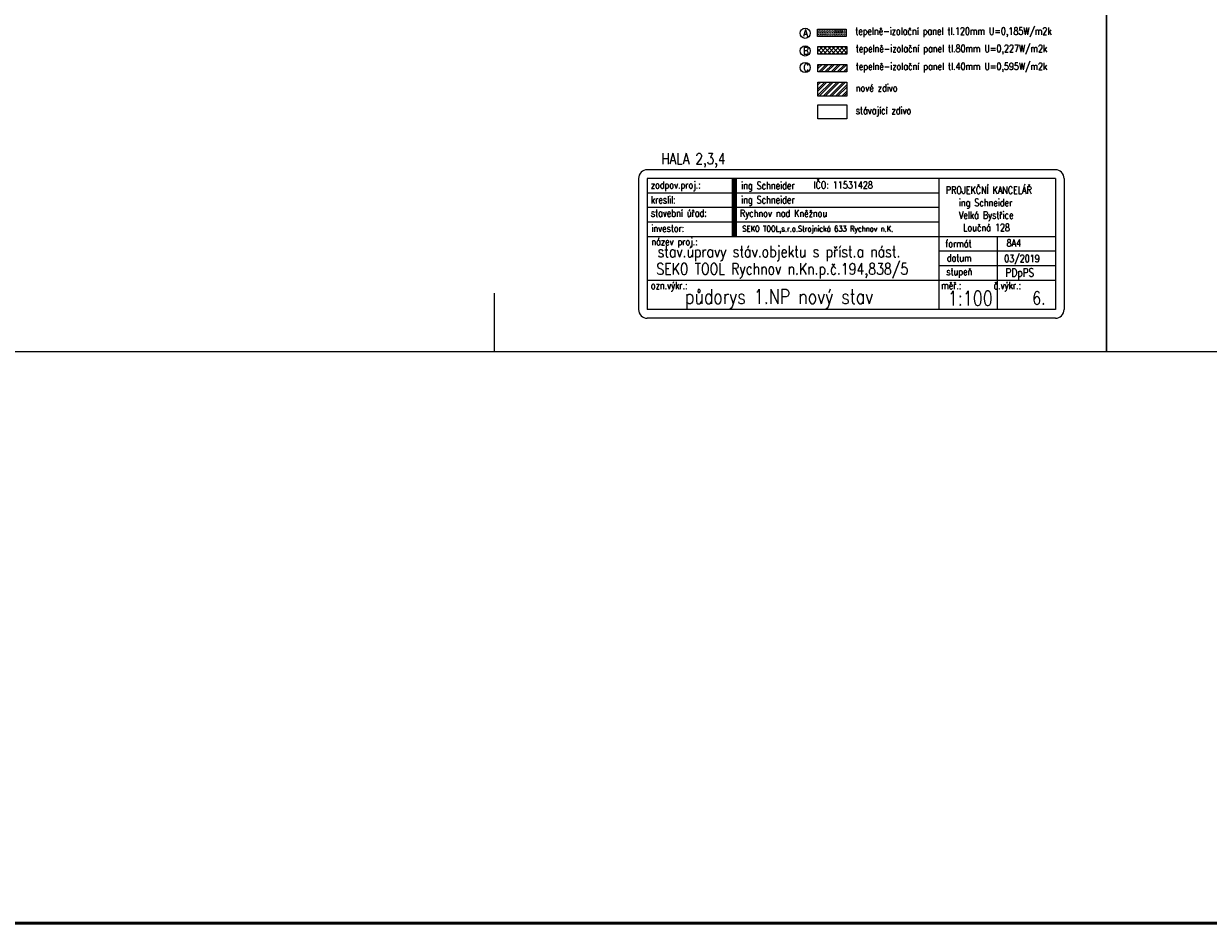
# Model space of a CAD drawing. Header units: millimetres. Extents: x -637441 to -130928, y -380379 to -53767.
# Tile 70 of 193: x -580102 to -539460, y -210189 to -179302. Entities that reach past the tile are written whole.
import ezdxf

# ---------------------------------------------------------------- set-up
doc = ezdxf.new("R2010")
doc.units = ezdxf.units.MM
doc.header["$LTSCALE"] = 10
for name, color, linetype, lineweight in [('CKKOTY', 7, 'Continuous', 25), ('CKSTENY_SRAF', 1, 'Continuous', 18), ('CKTEXTY_MALE', 7, 'Continuous', 25), ('CKTEXTY_STREDNI', 6, 'Continuous', 50), ('CKTEXTY_VELKE', 4, 'Continuous', 100)]:
    doc.layers.add(name, color=color, linetype=linetype, lineweight=lineweight)
doc.layers.add('POPISKA', color=4, linetype='Continuous')
doc.styles.get("Standard").update_dxf_attribs({"font": 'simplex.shx', "width": 0.8})

msp = doc.modelspace()

# ---------------------------------------------------------------- hatches: boundary and pattern name
at = {"layer": 'CKSTENY_SRAF'}
h = msp.add_hatch(dxfattribs=at)
h.set_pattern_fill('ZEM_NASYPANA', color=256, scale=20, style=0)
h.set_pattern_definition([(45, (-359566.98, 0), (4e-15, 56.5685425), [20, -60]), (135, (-359524.555, 28.284), (-56.5685425, 4e-15), [20, -60])])
h.paths.add_polyline_path([(-552873.389, -179489.918), (-551885.875, -179489.918), (-551885.875, -179745.577), (-552873.389, -179745.577)])
h = msp.add_hatch(dxfattribs=at)
h.set_pattern_fill('PLASTY', color=256, scale=50, style=0)
h.set_pattern_definition([(45, (-363802.68, -53008.83), (-70.71068, 70.71068), []), (135, (-363802.68, -53008.83), (-70.71068, -70.71068), [])])
h.paths.add_polyline_path([(-552854.041, -180089.632), (-551866.527, -180089.632), (-551866.527, -180345.291), (-552854.041, -180345.291)])
h = msp.add_hatch(dxfattribs=at)
h.set_pattern_fill('ZDIVO-OBECNE', color=256, scale=50, style=0)
h.set_pattern_definition([(45, (-359566.98, 0), (-106.06602, 106.06602), []), (45, (-359496.27, 0), (-106.06602, 106.06602), [])])
h.paths.add_polyline_path([(-552854.041, -180699.798), (-551866.527, -180699.798), (-551866.527, -180955.457), (-552854.041, -180955.457)])
h = msp.add_hatch(dxfattribs=at)
h.set_pattern_fill('ZDIVO-OBECNE', scale=50, style=0)
h.set_pattern_definition([(45, (-621767.95, -341465.22), (-106.06602, 106.06602), []), (45, (-621697.24, -341465.22), (-106.06602, 106.06602), [])])
h.paths.add_polyline_path([(-552854.041, -181309.398), (-551866.527, -181309.398), (-551866.527, -181788.808), (-552854.041, -181788.808)])

# ---------------------------------------------------------------- linework, layer by layer
at = {"color": 7, "lineweight": -2}
for p, q in [((-548706.426, -185117.361), (-558706.426, -185117.361)), ((-548706.426, -185617.361), (-558706.426, -185617.361)), ((-548706.426, -186117.361), (-558706.426, -186117.361))]:
    msp.add_line(p, q, dxfattribs=at)
at = {"lineweight": -2}
for p, q in [((-544706.426, -187117.361), (-548706.426, -187117.361)), ((-544706.426, -187617.361), (-548706.426, -187617.361))]:
    msp.add_line(p, q, dxfattribs=at)
at = {"layer": 'CKKOTY', "color": 7}
msp.add_line((-563951.964, -190567.738), (-563951.964, -188554.789), dxfattribs=at)
for points in [[(-626951.964, -131167.738), (-542951.964, -131167.738), (-542951.964, -190567.738), (-626951.964, -190567.738)], [(-542951.964, -131167.738), (-458951.964, -131167.738), (-458951.964, -190567.738), (-542951.964, -190567.738)]]:
    msp.add_lwpolyline(points, close=True, dxfattribs=at)
at = {"layer": 'CKSTENY_SRAF', "color": 6}
for points in [[(-552873.389, -179489.918), (-551885.875, -179489.918), (-551885.875, -179745.577), (-552873.389, -179745.577)], [(-552854.041, -180089.632), (-551866.527, -180089.632), (-551866.527, -180345.291), (-552854.041, -180345.291)], [(-552854.041, -180699.798), (-551866.527, -180699.798), (-551866.527, -180955.457), (-552854.041, -180955.457)], [(-552854.041, -181309.398), (-551866.527, -181309.398), (-551866.527, -181788.808), (-552854.041, -181788.808)], [(-552854.041, -182084.915), (-551866.527, -182084.915), (-551866.527, -182564.325), (-552854.041, -182564.325)]]:
    msp.add_lwpolyline(points, close=True, dxfattribs=at)
at = {"layer": 'CKTEXTY_MALE'}
for centre in [(-553290.506, -179632.139), (-553290.506, -180239.325), (-553290.506, -180807.959)]:
    msp.add_circle(centre, 174.55, dxfattribs=at)
at = {"layer": 'CKTEXTY_STREDNI', "color": 7}
msp.add_line((-283445.375, -210189.04), (-634601.617, -210189.04), dxfattribs=at)
at = {"layer": 'CKTEXTY_VELKE', "color": 7}
msp.add_line((-555728.801, -184617.361), (-555728.801, -186617.361), dxfattribs=at)
at = {"layer": 'POPISKA', "lineweight": -2}
for p, q in [((-544706.426, -184317.361), (-558706.426, -184317.361)), ((-559006.426, -184617.361), (-559006.426, -189117.361)), ((-558706.426, -184617.361), (-558706.426, -189117.361)), ((-544706.426, -184617.361), (-558706.426, -184617.361)), ((-548706.426, -184617.361), (-548706.426, -189117.361)), ((-544706.426, -184617.361), (-544706.426, -189117.361)), ((-544406.426, -184617.361), (-544406.426, -189117.361)), ((-544706.426, -186617.361), (-558706.426, -186617.361)), ((-546706.426, -186617.361), (-546706.426, -189117.361)), ((-544706.426, -188117.361), (-558706.426, -188117.361)), ((-544706.426, -189117.361), (-558706.426, -189117.361)), ((-544706.426, -189417.361), (-558706.426, -189417.361))]:
    msp.add_line(p, q, dxfattribs=at)
for centre, start, end in [((-558706.426, -184617.361), 90, 180), ((-544706.426, -184617.361), 0, 90), ((-558706.426, -189117.361), 180, 270), ((-544706.426, -189117.361), 270, 0)]:
    msp.add_arc(centre, 300, start, end, dxfattribs=at)

# ---------------------------------------------------------------- texts
at = {"layer": 'CKTEXTY_MALE', "color": 6, "width": 0.8}
for s, p in [('A', (-553358.009, -179747.794)), ('B', (-553358.009, -180359.484)), ('C', (-553348.367, -180932.624))]:
    msp.add_text(s, height=250, dxfattribs=at).set_placement(p)
at = {"layer": 'CKTEXTY_MALE', "color": 7, "lineweight": -2, "width": 0.8}
for s, height, p in [('tepelně-izolační panel tl.120mm U=0,185W/m2k', 250, (-551572.73, -179681.239)), ('tepelně-izolační panel tl.80mm U=0,227W/m2k', 250, (-551553.382, -180280.952)), ('tepelně-izolační panel tl.40mm U=0,595W/m2k', 250, (-551553.382, -180891.118)), ('nové zdivo', 250, (-551553.382, -181633.057)), ('stávající zdivo', 250, (-551553.382, -182408.573)), ('zodpov.proj.:', 250, (-558585.669, -184966.257)), ('ing Schneider', 250, (-555486.661, -184983.76)), ('IČO: 11531428', 250, (-553000.451, -184966.257)), ('PROJEKČNÍ KANCELÁŘ', 250, (-548465.745, -185141.289)), ('kreslil:', 250, (-558585.669, -185473.85)), ('ing Schneider', 250, (-555486.661, -185473.85)), ('   ing Schneider', 250, (-548465.745, -185569.86)), ('stavební úřad:', 250, (-558585.669, -185928.933)), ('Rychnov nad Kněžnou', 250, (-555528.805, -185938.427)), ('   Velká Bystřice', 250, (-548465.745, -185998.432)), ('    Loučná 128', 250, (-548465.745, -186427.003)), ('investor:', 250, (-558568.16, -186454.03)), ('SEKO TOOL,s.r.o.Strojnická 633 Rychnov n.K.', 200, (-555446.783, -186442.946)), ('název proj.:', 250, (-558568.16, -186909.113)), ('formát', 250, (-548483.253, -186979.126)), ('8A4', 250, (-546379.291, -186957.997)), ('datum', 250, (-548430.728, -187469.216)), ('03/2019', 250, (-546463.175, -187491.317)), ('stupeň', 250, (-548448.236, -187941.803)), ('ozn.výkr.:', 250, (-558585.669, -188414.39)), ('měř.:       č.výkr.:', 250, (-548623.322, -188414.39))]:
    msp.add_text(s, height=height, dxfattribs=at).set_placement(p)
at = {"layer": 'CKTEXTY_MALE', "width": 0.8}
msp.add_text('PDpPS', height=281.25, dxfattribs=at).set_placement((-546419.961, -187988.113))
at = {"layer": 'CKTEXTY_MALE', "color": 6, "lineweight": -2, "width": 0.8}
msp.add_text('6.', height=450, dxfattribs=at).set_placement((-545502.379, -188947.845))
at = {"layer": 'CKTEXTY_STREDNI', "color": 7, "width": 0.8}
msp.add_text('HALA 2,3,4', height=375, dxfattribs=at).set_placement((-558227.096, -184128.311))
at = {"layer": 'CKTEXTY_STREDNI', "lineweight": -2, "width": 0.8}
for s, height, p in [('stav.úpravy stáv.objektu s příst.a nást.', 392, (-558356.65, -187323.289)), ('SEKO TOOL Rychnov n.Kn.p.č.194,838/5', 392, (-558396.534, -187915.767)), ('půdorys 1.NP nový stav', 500, (-557418.936, -188922.871)), ('1:100   ', 500, (-548399.373, -188979.658))]:
    msp.add_text(s, height=height, dxfattribs=at).set_placement(p)

doc.saveas('drawing.dxf')
